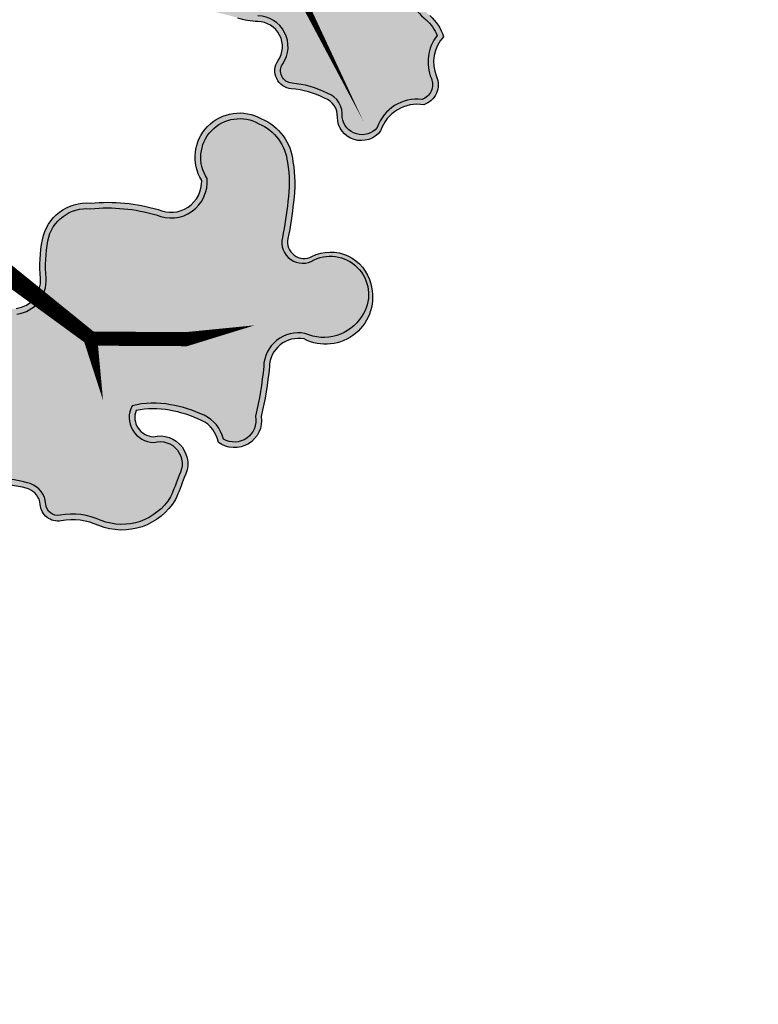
# Model space of a CAD drawing. Header units: metres. Extents: x 32353251 to 32353583, y 5707748 to 5708004.
# Tile 153 of 164: x 32353522 to 32353532, y 5707871 to 5707884. Entities that reach past the tile are written whole.
import ezdxf

# ---------------------------------------------------------------- set-up
doc = ezdxf.new("R2010")
doc.units = ezdxf.units.M
doc.header["$LTSCALE"] = 0.75
doc.layers.get('0').update_dxf_attribs({"linetype": 'CONTINUOUS'})
for name, color, linetype, transparency in [('10414944$0$PF-Krone', 33, 'CONTINUOUS', 0.7), ('10414944$0$PF-Krone_SOL', 70, 'CONTINUOUS', 0.7), ('10414944$0$ST-Baum', 7, 'CONTINUOUS', 0.7)]:
    doc.layers.add(name, color=color, linetype=linetype, transparency=transparency)
doc.layers.add('10414944$0$PF-Stamm', color=7, linetype='CONTINUOUS', true_color=0x5f5144, transparency=0.7)

# ---------------------------------------------------------------- blocks, each defined once
blk = doc.blocks.new('10414944$0$PF-BAUM_12')
at = {"layer": '10414944$0$PF-Krone_SOL', "transparency": 33554457}
h = blk.add_hatch(color=256, dxfattribs=at)
h.dxf.hatch_style = 1
h.set_gradient(color1=(88, 186, 72), color2=(175, 217, 170), tint=1, name='INVSPHERICAL')
edge = h.paths.add_edge_path()
edge.add_arc((-1.2758, 1.3994), 0.541, 250.247, 303.4279)
edge.add_arc((-0.5984, 0.4188), 0.6511, 94.3691, 125.6409, ccw=False)
edge.add_arc((-0.5871, 0.2707), 0.7996, 79.906, 94.3691, ccw=False)
edge.add_arc((-0.4074, 1.2805), 0.2261, 259.906, 345.0368)
edge.add_arc((3.3556, 0.2748), 3.669, 162.1844, 165.0368, ccw=False)
edge.add_arc((-0.2456, 1.4321), 0.1137, 342.1844, 421.4181)
edge.add_arc((-0.3772, 1.1907), 0.3886, 61.4181, 105.4179)
edge.add_arc((-0.4936, 1.6129), 0.0494, 76.8677, 285.4179, ccw=False)
edge.add_arc((-0.4342, 1.767), 0.1165, 245.5523, 317.8819)
edge.add_arc((-0.4413, 1.8543), 0.1901, 299.5067, 335.7073)
edge.add_arc((-0.3904, 1.8889), 0.1664, 317.3096, 366.5168)
edge.add_arc((-0.3153, 1.9138), 0.0904, 356.15, 452.3298)
edge.add_arc((-0.2837, 2.1143), 0.1157, 186.3955, 252.2185, ccw=False)
edge.add_arc((-0.1459, 2.1399), 0.2556, 124.2968, 188.6524, ccw=False)
edge.add_arc((-0.3624, 2.4158), 0.0972, 318.2129, 468.9396)
edge.add_arc((-0.4455, 2.5549), 0.0698, 219.6885, 317.568, ccw=False)
edge.add_arc((-0.5987, 2.0825), 0.4392, 76.9102, 116.5449)
edge.add_arc((-1.4951, 4.5572), 2.1964, 281.7611, 288.5889, ccw=False)
edge.add_arc((-1.0114, 0.8578), 1.5496, 91.3323, 98.0021)
edge.add_arc((-1.1102, 1.691), 0.7109, 99.4638, 131.7622)
edge.add_arc((-1.4773, 2.1554), 0.1252, 148.2467, 256.0758)
edge.add_arc((-1.5238, 1.968), 0.068, -114.9556, 76.0758, ccw=False)
edge.add_arc((-1.6369, 1.7248), 0.2002, 65.0444, 122.1083)
edge.add_arc((-1.7899, 1.9686), 0.0876, 221.6314, 302.1083, ccw=False)
edge.add_arc((-1.9603, 1.8172), 0.1403, 41.6314, 166.8648)
edge.add_arc((-2.3449, 1.9519), 0.2684, 321.9495, 337.4752, ccw=False)
edge.add_line((-2.1335, 1.7864), (-2.2407, 1.6721))
edge.add_arc((-2.0502, 1.5575), 0.2224, 148.9568, 261.833)
edge.add_arc((-2.0149, 1.0239), 0.3205, 78.7718, 102.0334, ccw=False)
edge.add_arc((0.8412, 15.4111), 14.3475, 258.77175, 259.65948)
edge.add_arc((-1.7568, 1.1728), 0.1259, 30.356, 79.6595, ccw=False)
edge.add_arc((-1.8871, 1.0965), 0.2769, -0.4934, 30.356, ccw=False)
edge.add_arc((-1.3602, 1.092), 0.25, 179.5066, 221.3188)
edge.add_line((-1.548, 0.9269), (-1.4587, 0.8902))
edge = h.paths.add_edge_path()
edge.add_arc((-2.0595, -1.0849), 0.2169, 117.743, 251.4279, ccw=False)
edge.add_arc((-2.2535, -0.7961), 0.1343, 313.8671, 413.8729)
edge.add_arc((-1.1381, 0.5382), 1.6051, 221.524, 229.789, ccw=False)
edge.add_arc((-2.2843, -0.4137), 0.1251, 108.798, 243.7029, ccw=False)
edge.add_arc((-2.2657, -0.171), 0.1376, 244.6115, 299.8242)
edge.add_arc((-2.4922, 0.2242), 0.593, 299.8242, 314.8752)
edge.add_arc((-2.3634, 0.0948), 0.4104, 314.8752, 336.5607)
edge.add_arc((-2.0604, -0.1191), 0.0893, 34.547, 142.2333)
edge.add_arc((-2.2509, -0.0174), 0.1288, 205.94, 338.605, ccw=False)
edge.add_arc((-1.1082, 0.8264), 1.5473, 211.5442, 215.5748, ccw=False)
edge.add_arc((-2.1647, 0.1359), 0.2879, 123.2934, 204.4063, ccw=False)
edge.add_arc((-2.4675, 0.6266), 0.289, 300.0552, 335.4001)
edge.add_arc((-2.1302, 0.4722), 0.0819, 58.4002, 155.4001, ccw=False)
edge.add_arc((-2.0455, 0.6099), 0.0798, 238.4002, 306.4204)
edge.add_arc((-2.2163, 0.8415), 0.3675, 306.4204, 341.4929)
edge.add_arc((-1.7884, 0.6982), 0.0838, 72.4288, 161.4929, ccw=False)
edge.add_arc((-1.597, 1.3024), 0.5499, 252.4288, 281.6379)
edge.add_arc((-1.3833, 0.6006), 0.1928, 8.2479, 122.231, ccw=False)
edge.add_arc((1.4313, 0.4424), 2.6303, 175.9465, 181.0704)
edge.add_arc((-2.004, 0.487), 0.8109, 332.6061, 353.3579, ccw=False)
edge.add_arc((-1.1696, 0.0546), 0.1289, 152.6061, 239.8128)
edge.add_arc((-1.5709, -0.6354), 0.6693, 44.4632, 59.8128, ccw=False)
edge.add_arc((-1.2417, -0.3122), 0.208, -40.1663, 44.4632, ccw=False)
edge.add_arc((-1.7965, -0.0425), 0.8201, 308.5293, 330.4961, ccw=False)
edge.add_arc((-1.2134, -0.8063), 0.142, 120.5815, 237.174)
edge.add_arc((-1.3033, -1.1297), 0.2045, -64.491, 86.396, ccw=False)
edge.add_arc((-1.343, -1.1115), 0.2397, 240.4754, 302.2336, ccw=False)
edge.add_arc((-1.2125, -0.7918), 0.5839, 226.3665, 244.7952, ccw=False)
edge.add_arc((-0.7205, -0.1508), 1.3901, 222.9429, 229.9249, ccw=False)
edge.add_arc((-1.7937, -1.1495), 0.076, 42.9191, 173.4992)
edge.add_arc((-2.058, -1.1133), 0.1908, 248.2896, 351.6714, ccw=False)
edge = h.paths.add_edge_path()
edge.add_arc((1.2059, -0.0381), 0.6649, 150.7734, 194.5558)
edge.add_arc((0.911, -0.0942), 0.3659, 197.6599, 276.7526)
edge.add_arc((0.9525, -0.0442), 0.4134, 270.2152, 305.5241)
edge.add_arc((1.2637, -0.512), 0.1494, -27.7225, 118.3909, ccw=False)
edge.add_arc((1.6106, -0.6627), 0.2295, 159.2735, 288.7974)
edge.add_arc((1.6267, -1.1446), 0.2709, -1.083, 77.6692, ccw=False)
edge.add_arc((2.1687, -1.0477), 0.2897, 200.6132, 382.9337)
edge.add_arc((2.7072, -0.7257), 0.3429, 147.8227, 217.591, ccw=False)
edge.add_arc((2.4468, -0.3829), 0.1629, 259.448, 409.1515)
edge.add_arc((2.7989, 0.0617), 0.4045, 199.7173, 232.6211, ccw=False)
edge.add_arc((2.5485, -0.1163), 0.1368, 103.2593, 162.2981, ccw=False)
edge.add_arc((2.4584, 0.1299), 0.1274, 297.4752, 447.5021)
edge.add_arc((2.4597, 0.3353), 0.0783, 98.8157, 273.1184, ccw=False)
edge.add_arc((2.4, 0.5247), 0.1217, 293.027, 374.9291)
edge.add_arc((2.0245, 0.3266), 0.5439, 24.9483, 42.1183)
edge.add_arc((1.7775, 0.1571), 0.8417, 39.3994, 55.75)
edge.add_arc((2.2887, 0.9354), 0.0906, 104.7131, 245.5829, ccw=False)
edge.add_arc((2.2455, 1.1001), 0.0797, 284.7131, 435.2869)
edge.add_arc((2.1786, 0.8455), 0.3429, 75.2869, 90.1544)
edge.add_arc((2.192, 1.2908), 0.1034, 200.5438, 262.034, ccw=False)
edge.add_arc((1.8708, 1.2323), 0.2255, 5.6552, 92.2855)
edge.add_arc((1.8923, 1.533), 0.0813, 129.4673, 248.0142, ccw=False)
edge.add_arc((1.6377, 1.5925), 0.2029, 0.9413, 108.0271)
edge.add_arc((1.5516, 2.0411), 0.2568, 198.8038, 275.2311, ccw=False)
edge.add_arc((1.081, 1.9053), 0.2335, 13.1092, 167.2288)
edge.add_arc((0.6671, 1.9992), 0.1909, 279.3003, 347.2288, ccw=False)
edge.add_arc((0.7224, 1.6615), 0.1513, 99.3003, 228.8092)
edge.add_arc((0.4652, 1.3676), 0.2392, 21.1744, 48.8092, ccw=False)
edge.add_arc((0.3242, 1.313), 0.3904, -10.7857, 21.1744, ccw=False)
edge.add_arc((-0.3793, 1.447), 1.1066, 325.7449, 349.2143, ccw=False)
edge.add_arc((0.3558, 0.9464), 0.2172, 278.2663, 325.7449, ccw=False)
edge.add_arc((0.408, 0.5869), 0.146, 98.2663, 271.6731)
edge.add_arc((0.4514, -0.8972), 1.3387, 79.7675, 91.6731, ccw=False)
edge.add_arc((0.6892, 0.3779), 0.0423, -16.4325, 90.0101, ccw=False)
edge.add_line((0.7298, 0.3659), (0.6257, 0.2866))
edge = h.paths.add_edge_path()
edge.add_arc((-1.5552, -2.2569), 0.1724, 12.6189, 77.7455)
edge.add_arc((-1.4977, -1.992), 0.0986, 164.1816, 257.7455, ccw=False)
edge.add_arc((-1.7215, -1.8391), 0.1803, 315.6358, 396.2247)
edge.add_arc((-1.4722, -1.6964), 0.1099, 56.0167, 199.1656, ccw=False)
edge.add_arc((-1.3562, -1.5375), 0.087, 231.1844, 306.609)
edge.add_arc((-1.4968, -1.2476), 0.4081, 298.1575, 320.4218)
edge.add_arc((-1.118, -1.5607), 0.0835, 20.6534, 140.4218, ccw=False)
edge.add_arc((-0.9321, -1.4907), 0.1152, 200.6534, 324.1572)
edge.add_arc((-0.5981, -1.7319), 0.2968, 125.8433, 144.1572, ccw=False)
edge.add_arc((-1.1307, -0.9947), 0.6126, 305.8433, 313.7683)
edge.add_arc((-0.6402, -1.5068), 0.0965, 35.283, 133.7683, ccw=False)
edge.add_arc((-0.4573, -1.4114), 0.1114, 200.8653, 329.8017)
edge.add_arc((5.9643, -14.9126), 14.8587, 114.56415, 115.19461, ccw=False)
edge.add_arc((-0.1458, -1.5341), 0.1511, 81.9994, 116.2838, ccw=False)
edge.add_arc((-0.1295, -1.2153), 0.1692, 271.6238, 322.4573)
edge.add_arc((0.4219, -2.3582), 1.1204, 101.7391, 111.8636, ccw=False)
edge.add_arc((0.2817, -1.7045), 0.4518, 61.0493, 101.1946, ccw=False)
edge.add_arc((0.4293, -1.462), 0.1686, -13.3297, 65.0541, ccw=False)
edge.add_arc((0.701, -1.5438), 0.116, 158.2537, 207.0243)
edge.add_arc((0.7267, -1.4357), 0.2061, 231.2626, 284.3776)
edge.add_arc((0.7594, -1.468), 0.1684, 276.3107, 373.1888)
edge.add_arc((1.0623, -1.3226), 0.1754, 121.9096, 217.5827, ccw=False)
edge.add_arc((1.2009, -1.5786), 0.4663, 12.4963, 119.7416, ccw=False)
edge.add_arc((1.5062, -1.4974), 0.1512, -66.2252, 7.4787, ccw=False)
edge.add_arc((1.5907, -1.7479), 0.1146, 101.8196, 224.4343)
edge.add_arc((1.3238, -2.0366), 0.2788, -26.9882, 48.417, ccw=False)
edge.add_arc((1.3365, -2.0229), 0.2743, 258.9909, 329.2486, ccw=False)
edge.add_arc((1.6618, -1.4757), 0.8996, 229.3858, 245.1764, ccw=False)
edge.add_arc((0.9994, -2.237), 0.1097, 45.6037, 249.2448)
edge.add_arc((0.8451, -2.4465), 0.1573, -95.435, 42.7788, ccw=False)
edge.add_arc((0.8007, -2.2203), 0.3839, 232.8, 274.4074, ccw=False)
edge.add_arc((0.4866, -2.6064), 0.1147, 44.402, 165.1103)
edge.add_arc((0.2716, -2.5387), 0.1109, 123.3852, 339.8557, ccw=False)
edge.add_arc((0.9022, -2.3675), 0.6961, 164.2604, 186.4803, ccw=False)
edge.add_arc((0.1064, -2.2008), 0.1278, 9.9652, 176.7192)
edge.add_arc((-48.3159, -1.4499), 48.3004, 358.76613, 359.11787, ccw=False)
edge.add_arc((-0.3152, -2.3669), 0.3137, 290.4729, 336.8998, ccw=False)
edge.add_arc((-0.2908, -2.4562), 0.2217, 213.8839, 292.6434, ccw=False)
edge.add_arc((-0.5922, -2.5593), 0.1191, 350.144, 508.4434)
edge.add_arc((-0.7458, -2.3559), 0.1504, 180.1486, 290.2791, ccw=False)
edge.add_arc((-1.1241, -2.4703), 0.2548, 26.5922, 75.6656)
edge.add_arc((-1.166, -2.6346), 0.4243, 75.6656, 104.3344)
edge.add_arc((-1.3217, -2.0253), 0.2045, 251.4046, 284.3344, ccw=False)
at = {"layer": '10414944$0$PF-Krone'}
for points in [[(-2.1335, 1.7864, 0), (-2.2407, 1.6721, 0.536623), (-2.0818, 1.3373, -0.101848), (-1.9525, 1.3382, 0.003873), (-1.7342, 1.2967, -0.218508), (-1.6482, 1.2364, -0.135425), (-1.6102, 1.0941, 0.184492), (-1.548, 0.9269), (-1.4587, 0.8902, 0.236302), (-0.9778, 0.9479, -0.137302), (-0.648, 1.068, -0.063191)], [(-2.1138, 1.7695, 0), (-2.2198, 1.6564, 0.525075), (-2.0824, 1.3638, -0.0983), (-1.9475, 1.3638, 0.003873), (-1.7295, 1.3222, -0.218508), (-1.6257, 1.2496, -0.135425), (-1.5842, 1.0939, 0.177651), (-1.5323, 0.9486), (-1.4493, 0.9145, 0.235756), (-0.9926, 0.9693, -0.137109), (-0.65, 1.0939, -0.063191)], [(-1.284, 0.1139, 0.400005), (-1.2344, -0.0569, -0.067076), (-1.0933, -0.1666, -0.387019), (-1.0828, -0.4464, -0.096143), (-1.2857, -0.6841, 0.557693), (-1.2904, -0.9256, -0.773495), (-1.2152, -1.3143, -0.276189), (-1.4612, -1.3201, -0.080584), (-1.6154, -1.2144, -0.030474), (-1.7381, -1.0978, 0.640635), (-1.8692, -1.1409, -0.484398), (-2.1286, -1.2905, -0.65991), (-2.1605, -0.8929, 0.466338), (-2.1744, -0.6876, -0.036078), (-2.3398, -0.5259, -0.667578), (-2.3247, -0.2952, 0.245683), (-2.1973, -0.2903, 0.065767), (-2.0738, -0.1961, 0.094904), (-1.9868, -0.0685, 0.507802), (-2.131, -0.0644, -0.653541), (-2.3667, -0.0738, -0.017589), (-2.4268, 0.0169, -0.369479), (-2.3227, 0.3765, 0.155455), (-2.2047, 0.5063, -0.450466), (-2.0873, 0.542, 0.305827), (-1.9981, 0.5457, 0.154239), (-1.8678, 0.7248, -0.409437)], [(-1.3071, 0.1259, 0.400005), (-1.2475, -0.0793, -0.067076), (-1.1118, -0.1848, -0.390762), (-1.1042, -0.4314, -0.096389), (-1.3005, -0.6626, 0.568263), (-1.2983, -0.9513, -0.791061), (-1.2278, -1.2915, -0.279339), (-1.4492, -1.297, -0.081396), (-1.5981, -1.195, -0.030819), (-1.7198, -1.0793, 0.674462), (-1.888, -1.14, -0.76422), (-2.2272, -1.1718, -0.377035), (-2.1418, -0.911, 0.462758), (-2.1582, -0.6671, -0.036793), (-2.3239, -0.5046, -0.650672), (-2.3251, -0.3233, 0.226885), (-2.1843, -0.3129, 0.065767), (-2.0555, -0.2145, 0.102669), (-1.9578, -0.0664, 0.560734), (-2.154, -0.0518, -0.672352), (-2.3442, -0.0605, -0.017696), (-2.4038, 0.0291, -0.366993), (-2.309, 0.3543, 0.154831), (-2.181, 0.4955, -0.450466), (-2.1009, 0.5198, 0.305827), (-1.9827, 0.5248, 0.154239), (-1.8432, 0.7165, -0.409437)], [(-1.2711, -2.2235, -0.14468), (-1.3869, -2.2192, 0.292073), (-1.5186, -2.0883, -0.432551), (-1.5925, -1.9652, 0.366883), (-1.576, -1.7325, -0.720884), (-1.4107, -1.6053, 0.341522), (-1.3043, -1.6073, 0.097453), (-1.1823, -1.5075, -0.576003), (-1.0399, -1.5313, 0.597917), (-0.8388, -1.5581, -0.08008), (-0.772, -1.4913, 0.034593)], [(-1.0546, -2.1983, 0.125748), (-1.2775, -2.1983, -0.125245), (-1.3656, -2.1984, 0.270797), (-1.5131, -2.0629, -0.432551), (-1.5675, -1.9722, 0.354737), (-1.5553, -1.7285, -0.649808), (-1.424, -1.6226, 0.359616), (-1.292, -1.6303, 0.097453), (-1.1623, -1.5241, -0.576003), (-1.0642, -1.5405, 0.597917), (-0.8177, -1.5733, -0.08008)]]:
    blk.add_lwpolyline(points, format="xyb", dxfattribs=at)
at = {"layer": '10414944$0$PF-Stamm'}
for points in [[(-0.7801, 0.1666, 0.1084, 0.065, 0), (-1.5906, -0.088, 0.065, 0, 0), (-1.8608, 0.029, 0, 0, 0)], [(-1.5855, -0.0745, 0.065, 0.065, 0), (-1.8491, -0.4467, 0.065, 0, 0), (-1.9786, -0.7431, 0, 0, 0)], [(0.3792, -1.2284, 0.1084, 0.065, 0), (-0.2688, -1.8764, 0.065, 0, 0), (-1.4983, -1.6926, 0, 0, 0)]]:
    blk.add_lwpolyline(points, format="xyseb", dxfattribs=at)
blk = doc.blocks.new('10414944')
at = {"layer": '10414944$0$ST-Baum'}
for p, xscale, yscale, zscale, rotation in [((32353520.055, 5707883.683), 2.971407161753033, 2.971407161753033, 1.238086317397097, 125), ((32353534.6, 5707859.766), 4.372943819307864, 4.372943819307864, 1.82205992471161, 12), ((32353521.548, 5707855.85), 4.546059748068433, 4.546059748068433, 1.89419156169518, 250)]:
    blk.add_blockref('10414944$0$PF-BAUM_12', p, dxfattribs=dict(at, xscale=xscale, yscale=yscale, zscale=zscale, rotation=rotation))

msp = doc.modelspace()

# ---------------------------------------------------------------- block references
msp.add_blockref('10414944', (0, 0))

doc.saveas('drawing.dxf')
